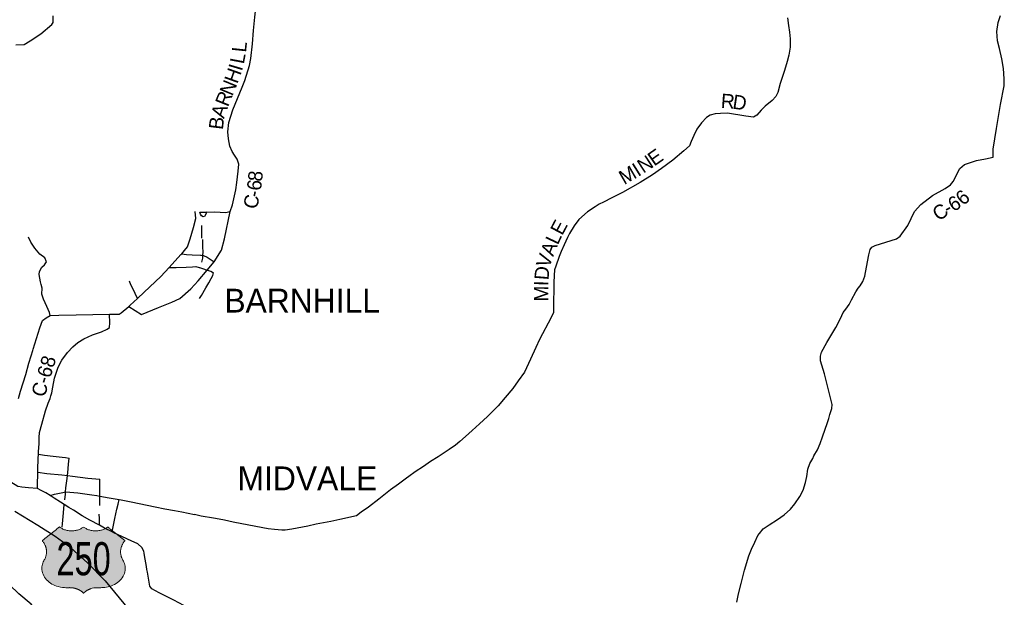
# Model space of a CAD drawing. Header units: feet. Extents: x 2045852 to 2423567, y 671180 to 1091522.
# Tile 39 of 101: x 2281475 to 2302171, y 887770 to 899903. Entities that reach past the tile are written whole.
import ezdxf
from ezdxf.enums import TextEntityAlignment as Align

# ---------------------------------------------------------------- set-up
doc = ezdxf.new("R2010")
doc.units = ezdxf.units.FT
doc.header["$MEASUREMENT"] = 0
for name, color, linetype in [('GM_X_City_Street', 7, 'Continuous'), ('GM_X_Corporation_Text', 7, 'Continuous'), ('GM_X_County_Road', 3, 'Continuous'), ('GM_X_County_Road_Text', 3, 'Continuous'), ('GM_X_US_Location', 7, 'Continuous'), ('GM_X_US_Route', 1, 'Continuous'), ('GM_X_US_Shield', 7, 'Continuous')]:
    doc.layers.add(name, color=color, linetype=linetype)
doc.styles.add('Style-font30', font='font30.shx')

# ---------------------------------------------------------------- blocks, each defined once
blk = doc.blocks.new('M1-H4_3')
at = {"layer": 'GM_X_US_Shield', "linetype": 'Continuous', "lineweight": 13}
h = blk.add_hatch(color=7, dxfattribs=at)
edge = h.paths.add_edge_path()
edge.add_spline(control_points=[(-508, 667), (-690, 522), (-871, 377), (-701, 183), (-828, -30), (-1173, -616), (-363, -609), (-327, -609), (-291, -609), (-110, -609), (-1, -725), (108, -609), (289, -609), (325, -609), (362, -609), (1171, -616), (827, -30), (700, 183), (869, 377), (688, 522), (507, 667), (253, 468), (-1, 667), (-255, 468), (-508, 667)], knot_values=[0, 0, 0, 0.083333, 0.083333, 0.166667, 0.166667, 0.25, 0.25, 0.333333, 0.333333, 0.416667, 0.416667, 0.5, 0.5, 0.583333, 0.583333, 0.666667, 0.666667, 0.75, 0.75, 0.833333, 0.833333, 0.916667, 0.916667, 1, 1, 1], weights=[1, 1, 1, 0.864039, 1, 0.531352, 1, 1, 1, 0.894427, 1, 0.894427, 1, 1, 1, 0.531352, 1, 0.864039, 1, 1, 1, 0.714143, 1, 0.714143, 1], degree=2, periodic=0)
at = {"layer": 'GM_X_US_Shield', "color": 7, "linetype": 'Continuous', "lineweight": 13}
blk.add_rational_spline([(-508, 667), (-690, 522), (-871, 377), (-701, 183), (-828, -30), (-1173, -616), (-363, -609), (-327, -609), (-291, -609), (-110, -609), (-1, -725), (108, -609), (289, -609), (325, -609), (362, -609), (1171, -616), (827, -30), (700, 183), (869, 377), (688, 522), (507, 667), (253, 468), (-1, 667), (-255, 468), (-508, 667)], [1, 1, 1, 0.864038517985, 1, 0.531351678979, 1, 1, 1, 0.894427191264, 1, 0.894427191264, 1, 1, 1, 0.531351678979, 1, 0.864038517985, 1, 1, 1, 0.714142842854, 1, 0.714142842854, 1], degree=2, knots=[0, 0, 0, 0.083333, 0.083333, 0.166667, 0.166667, 0.25, 0.25, 0.333333, 0.333333, 0.416667, 0.416667, 0.5, 0.5, 0.583333, 0.583333, 0.666667, 0.666667, 0.75, 0.75, 0.833333, 0.833333, 0.916667, 0.916667, 1, 1, 1], dxfattribs=at)
at = {"layer": 'GM_X_US_Shield', "color": 7, "linetype": 'Continuous', "lineweight": 13, "style": 'Style-font30', "width": 0.733865}
blk.add_attdef('M1-H4_3_15391', text='', height=696, dxfattribs=at).set_placement((0, -348), align=Align.CENTER)

msp = doc.modelspace()

# ---------------------------------------------------------------- linework, layer by layer
at = {"layer": 'GM_X_City_Street', "flags": 128}
for points in [[(2281749, 892954), (2281758, 892984), (2281901, 893430), (2281956, 893583), (2282028, 893640), (2282118, 893688), (2282296, 893700), (2282662, 893707), (2283360, 893719), (2283533, 893716), (2283564, 893716), (2283609, 893749), (2283769, 893881), (2284036, 893712), (2284390, 893856), (2284674, 893970), (2284843, 894047), (2285069, 894248), (2285224, 894415), (2285416, 894645), (2285561, 894819), (2285718, 895060), (2285780, 895298), (2285902, 895876)], [(2283769, 893881), (2283800, 893906), (2283948, 894047), (2284090, 894183), (2284444, 894512), (2284613, 894695), (2284865, 894969), (2284881, 894988), (2284941, 895057), (2284999, 895131), (2285057, 895298), (2285130, 895540), (2285178, 895725), (2285165, 895875)], [(2285404, 895867), (2285385, 895817), (2285358, 895770), (2285331, 895764), (2285298, 895784), (2285278, 895817), (2285258, 895857), (2285372, 895862)], [(2285372, 895862), (2285374, 895863), (2285390, 895863), (2285573, 895865), (2285804, 895855), (2285902, 895876)], [(2285304, 895313), (2285300, 895432), (2285302, 895583)], [(2281927, 894339), (2281910, 894399), (2281884, 894552), (2281894, 894616), (2281942, 894702), (2281998, 894756), (2282036, 894820), (2282000, 894899), (2281900, 894981), (2281792, 895105), (2281706, 895231), (2281658, 895337)], [(2285304, 894809), (2285325, 894891), (2285326, 894951), (2285328, 895024), (2285327, 895123), (2285322, 895283)], [(2284881, 894988), (2284979, 894973), (2285101, 894963), (2285278, 894959), (2285288, 894957), (2285290, 894957)], [(2285290, 894957), (2285326, 894951), (2285338, 894949), (2285414, 894913), (2285479, 894875), (2285561, 894819)], [(2284613, 894695), (2284766, 894696), (2284971, 894708), (2285105, 894714), (2285178, 894718), (2285249, 894697), (2285251, 894696)], [(2285251, 894696), (2285316, 894676), (2285416, 894645), (2285493, 894620), (2285551, 894586)], [(2285252, 894049), (2285298, 894109), (2285388, 894271), (2285452, 894376), (2285501, 894468), (2285533, 894528), (2285551, 894586)], [(2282118, 893688), (2282099, 893750), (2282048, 893876), (2281976, 894032), (2281938, 894137), (2281948, 894265), (2281927, 894339), (2281927, 894339)], [(2283948, 894047), (2283900, 894149), (2283844, 894269), (2283812, 894335), (2283780, 894411)], [(2282152, 892066), (2282174, 892185), (2282207, 892370), (2282285, 892601), (2282359, 892749), (2282476, 892911), (2282594, 893032), (2282696, 893124), (2282821, 893196), (2283007, 893282), (2283192, 893347), (2283312, 893403), (2283362, 893435), (2283372, 893539), (2283360, 893719)], [(2281849, 890053), (2281849, 890174), (2281853, 890334), (2281856, 890398), (2281859, 890452), (2281865, 890685), (2281868, 890778), (2281869, 890833), (2281883, 890996), (2281881, 891126), (2281893, 891235), (2281938, 891409), (2282020, 891684), (2282076, 891850), (2282114, 891947), (2282132, 892001), (2282152, 892066)], [(2282023, 889965), (2282013, 889971), (2281994, 889981), (2281927, 890017), (2281849, 890053), (2281662, 890068), (2281517, 890087), (2281442, 890095), (2281438, 890096), (2281198, 890246), (2280946, 890398), (2280001, 890925), (2279789, 891035), (2278949, 891485), (2278785, 891580), (2278705, 891645), (2278628, 891723)], [(2281868, 890778), (2281996, 890759), (2282180, 890735), (2282367, 890711), (2282437, 890709), (2282511, 890691)], [(2282479, 890337), (2282485, 890388), (2282499, 890567), (2282511, 890691)], [(2281856, 890398), (2282046, 890374), (2282362, 890340), (2282478, 890326), (2282583, 890314), (2282904, 890276), (2283159, 890254)], [(2282426, 889819), (2282436, 889933), (2282440, 889983), (2282447, 890071), (2282471, 890264), (2282478, 890326), (2282478, 890331), (2282479, 890337)], [(2283157, 889896), (2283157, 889904), (2283157, 890122), (2283159, 890254)], [(2283818, 888957), (2283744, 888991), (2283724, 889000), (2283441, 889131), (2283416, 889143), (2283257, 889225), (2283151, 889282), (2282950, 889391), (2282785, 889484), (2282605, 889600), (2282507, 889656), (2282409, 889721), (2282334, 889770), (2282198, 889853), (2282112, 889908), (2282023, 889965)], [(2282112, 889908), (2282208, 889939), (2282382, 889971), (2282440, 889983), (2282441, 889983), (2282699, 889965), (2282990, 889925), (2283095, 889907)], [(2283095, 889907), (2283099, 889906), (2283157, 889896), (2283355, 889861), (2283562, 889823), (2283608, 889815), (2283819, 889773), (2284153, 889708), (2284324, 889668), (2284525, 889628), (2284727, 889590), (2284880, 889564), (2285151, 889511)], [(2283159, 889700), (2283157, 889896)], [(2283416, 889143), (2283441, 889253), (2283473, 889425), (2283518, 889618), (2283542, 889726), (2283562, 889823)], [(2282370, 889245), (2282374, 889315), (2282398, 889546), (2282409, 889721)], [(2283149, 889424), (2283148, 889518)], [(2283151, 889282), (2283149, 889423), (2283149, 889424)], [(2286828, 889196), (2286699, 889209), (2286290, 889286), (2285963, 889350), (2285781, 889387), (2285744, 889394), (2285550, 889433), (2285287, 889477), (2285151, 889511)], [(2286987, 889181), (2286828, 889196)], [(2284149, 888356), (2284139, 888419), (2284101, 888649), (2284090, 888698), (2284081, 888740), (2284039, 888816), (2283957, 888892), (2283818, 888957)], [(2281854, 887481), (2281746, 887590), (2281713, 887623), (2281458, 887845), (2281068, 888212), (2280859, 888435)], [(2285493, 887372), (2285268, 887458), (2285090, 887506), (2284927, 887598), (2284718, 887711), (2284404, 887863), (2284249, 887947), (2284207, 888005), (2284159, 888296), (2284149, 888356)]]:
    msp.add_lwpolyline(points, dxfattribs=at)
at = {"layer": 'GM_X_County_Road', "flags": 128}
for points in [[(2286151, 898485), (2286206, 898623), (2286304, 898944), (2286333, 899091), (2286368, 899396), (2286388, 899675), (2286414, 899960), (2286446, 900205), (2286483, 900406), (2286516, 900549), (2286534, 900790), (2286526, 901018), (2286507, 901379), (2286495, 901696), (2286466, 901860), (2286382, 902102), (2286328, 902240), (2286295, 902358)], [(2281393, 899375), (2281569, 899380), (2281694, 899457), (2281920, 899609), (2282153, 899799), (2282176, 899844), (2282175, 899984)], [(2297616, 899943), (2297634, 899783), (2297653, 899644), (2297670, 899498), (2297669, 899328), (2297642, 899155), (2297609, 899028), (2297551, 898835), (2297457, 898564), (2297408, 898373), (2297368, 898290), (2297293, 898205), (2297142, 898090), (2297060, 898005), (2296971, 897896), (2296899, 897855), (2296736, 897876), (2296355, 897940), (2296203, 897932), (2296095, 897924), (2295991, 897901), (2295909, 897846), (2295804, 897739), (2295709, 897604), (2295648, 897473), (2295592, 897348), (2295553, 897255), (2295434, 897152), (2295205, 896952), (2294966, 896779), (2294774, 896648), (2294515, 896485), (2294146, 896276), (2293919, 896162), (2293745, 896070), (2293655, 896025), (2293573, 895974), (2293410, 895869), (2293231, 895709), (2293128, 895572), (2293029, 895410), (2292991, 895328), (2292920, 895177), (2292855, 895036), (2292814, 894927), (2292741, 894726), (2292718, 894646), (2292709, 894533), (2292702, 894381), (2292699, 894145)], [(2296546, 887667), (2296581, 887841), (2296640, 888060), (2296708, 888340), (2296798, 888640), (2296859, 888778), (2296924, 888927), (2296993, 889069), (2297023, 889113), (2297104, 889208), (2297230, 889289), (2297407, 889407), (2297541, 889500), (2297674, 889624), (2297771, 889735), (2297876, 889888), (2297941, 890021), (2297994, 890180), (2298023, 890311), (2298042, 890459), (2298082, 890578), (2298143, 890689), (2298167, 890743), (2298242, 890870), (2298301, 891001), (2298350, 891142), (2298454, 891440), (2298481, 891524), (2298505, 891607), (2298546, 891735), (2298553, 891822), (2298487, 892074), (2298390, 892463), (2298310, 892739), (2298305, 892833), (2298331, 892922), (2298439, 893123), (2298627, 893438), (2298726, 893629), (2298785, 893750), (2298843, 893823), (2298908, 893918), (2298960, 894020), (2299048, 894187), (2299102, 894262), (2299144, 894315), (2299199, 894405), (2299240, 894516), (2299273, 894707), (2299327, 894962), (2299350, 895075), (2299388, 895125), (2299454, 895160), (2299904, 895302), (2299985, 895356), (2300142, 895582), (2300286, 895872), (2300419, 896024), (2300662, 896212), (2300926, 896357), (2301041, 896432), (2301095, 896502), (2301239, 896778), (2301334, 896861), (2301586, 896947), (2301776, 896981), (2301938, 897014), (2301937, 897185), (2302004, 897621), (2302088, 898121), (2302166, 898516), (2302171, 898541), (2302170, 898659), (2302151, 898878), (2302121, 899078), (2302067, 899298), (2302026, 899458), (2302014, 899655), (2302041, 899844), (2302088, 899991)], [(2285990, 897059), (2285939, 897136), (2285892, 897250), (2285865, 897402), (2285852, 897549), (2285868, 897747), (2285956, 898013), (2286104, 898365), (2286151, 898484), (2286151, 898485)], [(2285902, 895876), (2285946, 896017), (2286021, 896332), (2286042, 896481), (2286067, 896722), (2286079, 896870), (2286047, 896972), (2285990, 897059)], [(2292699, 894145), (2292699, 894143), (2292698, 894076), (2292698, 893863), (2292695, 893752), (2292647, 893648), (2292402, 893182), (2292323, 893015), (2292209, 892769), (2292087, 892502), (2291956, 892318), (2291839, 892159), (2291680, 891967), (2291529, 891795), (2291310, 891566), (2291141, 891413), (2290988, 891273), (2290845, 891149), (2290723, 891042), (2290632, 890967), (2290500, 890876), (2290273, 890724), (2290111, 890620), (2289960, 890516), (2289788, 890403), (2289657, 890307), (2289607, 890271), (2289606, 890270)], [(2281451, 891946), (2281495, 892099), (2281605, 892452), (2281669, 892685), (2281716, 892844), (2281749, 892954)], [(2289606, 890270), (2289435, 890145), (2289272, 890025), (2289023, 889833), (2288804, 889663), (2288652, 889557), (2288557, 889484), (2288205, 889401), (2288017, 889361), (2287708, 889305), (2287528, 889267), (2287192, 889202), (2287054, 889179), (2287010, 889179), (2286987, 889181)]]:
    msp.add_lwpolyline(points, dxfattribs=at)
at = {"layer": 'GM_X_US_Route', "flags": 128}
msp.add_lwpolyline([(2281373, 889581), (2281856, 889287), (2282221, 889055), (2282530, 888829), (2282630, 888740), (2282901, 888497), (2283270, 888114), (2283765, 887524), (2284825, 886255)], dxfattribs=at)

# ---------------------------------------------------------------- block references
at = {"layer": 'GM_X_US_Shield', "color": 7, "linetype": 'Continuous', "lineweight": 13}
ref = msp.add_blockref('M1-H4_3', (2282818, 888581), dxfattribs=at)
ref.add_attrib('M1-H4_3_28820', '250', dxfattribs={"linetype": 'Continuous', "height": 696.1, "style": 'Style-font30', "width": 0.733865}).set_placement((2282818, 888233), align=Align.CENTER)

# ---------------------------------------------------------------- texts
at = {"layer": 'GM_X_Corporation_Text', "style": 'Style-font30'}
for s, p in [('BARNHILL', (2285777, 893752)), ('MIDVALE', (2286054, 890019))]:
    msp.add_text(s, height=500, rotation=0, dxfattribs=at).set_placement(p)
at = {"layer": 'GM_X_County_Road_Text', "style": 'Style-font30'}
for s, rotation, p in [('L', 84.079, (2286231, 899207)), ('L', 79.3447, (2286185, 898960)), ('H', 70.446, (2286049, 898544)), ('I', 73.5181, (2286143, 898810)), ('N', 67.7609, (2285944, 898285)), ('R', 68.1986, (2285852, 898057)), ('R', 356.3599, (2296207, 898052)), ('D', 351.4402, (2296446, 898038)), ('A', 71.3692, (2285769, 897811)), ('B', 83.1969, (2285744, 897582)), ('N', 33.3075, (2294583, 896666)), ('E', 34.9341, (2294811, 896816)), ('M', 29.9815, (2294181, 896428)), ('I', 32.1673, (2294473, 896597)), ('8', 84.5642, (2286568, 896494)), ('6', 82.729, (2286543, 896300)), ('C', 77.2417, (2286459, 895908)), ('-', 78.5821, (2286515, 896156)), ('6', 30.5285, (2301100, 895860)), ('6', 40.2463, (2301305, 895986)), ('C', 34.3861, (2300790, 895661)), ('-', 29.5338, (2300988, 895796)), ('E', 61.9973, (2292878, 895356)), ('L', 64.886, (2292784, 895157)), ('A', 68.1451, (2292688, 894916)), ('V', 71.8023, (2292607, 894670)), ('D', 85.4345, (2292590, 894425)), ('I', 88.665, (2292587, 894306)), ('M', 89.8346, (2292586, 893982)), ('C-68', 73.4007, (2281998, 891956))]:
    msp.add_text(s, height=300, rotation=rotation, dxfattribs=at).set_placement(p)
at = {"layer": 'GM_X_US_Location', "style": 'Style-font30'}
for s in ['0', '/']:
    msp.add_text(s, height=0.0000833, dxfattribs=at).set_placement((2282818, 888581), align=Align.MIDDLE_CENTER)
msp.add_text('250', height=0.0000833, rotation=0, dxfattribs=at).set_placement((2282510, 888374))

doc.saveas('drawing.dxf')
